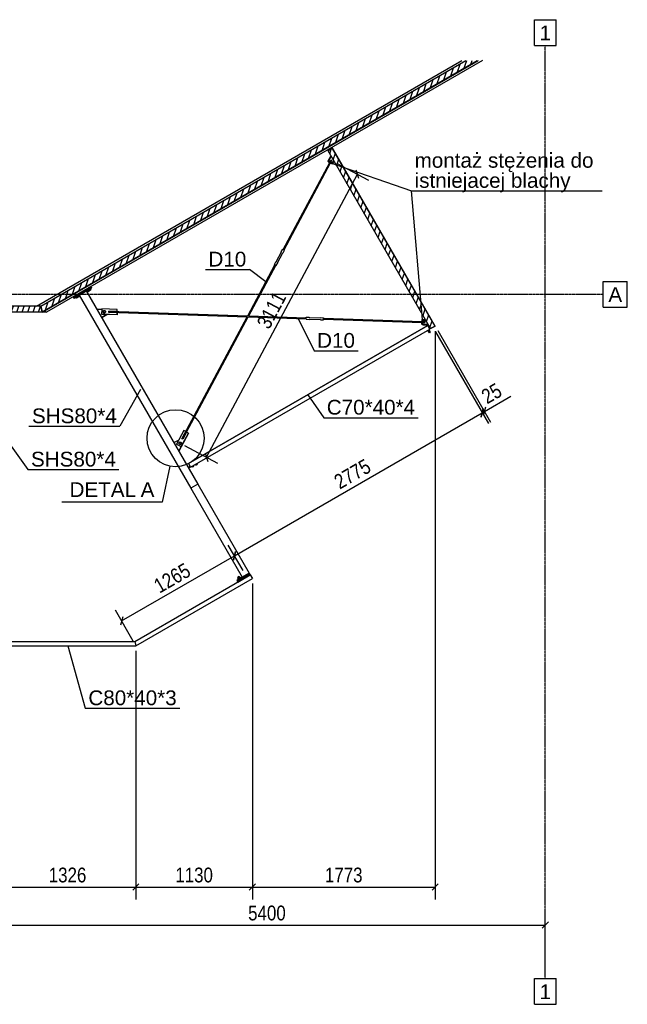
# Model space of a CAD drawing. Header units: millimetres. Extents: x 60 to 119230, y 44 to 9810.
# Tile 11 of 33: x 43653 to 49547, y 240 to 9793. Entities that reach past the tile are written whole.
import ezdxf

# ---------------------------------------------------------------- set-up
doc = ezdxf.new("R2010")
doc.units = ezdxf.units.MM
doc.linetypes.add('DXK_LINE_DOT3', pattern=[5.9187, 2.979, -0.9799, 0.9799, -0.9799])
doc.styles.add('Arial', font='ARIAL.TTF', dxfattribs={"height": 0.2})
doc.styles.add('Arial Narrow', font='ARIALN.TTF', dxfattribs={"height": 0.2})
pattern_1 = [(71.56505, (31312.09, -2627.477), (-59.53125, -19.84375), [])]

# ---------------------------------------------------------------- blocks, each defined once
blk = doc.blocks.new('Part-1320 - 1314')
at = {"color": 96}
for p, q in [((43913.5, 6953.9), (43873.5, 6953.9)), ((43894.3, 6965.9), (43913.5, 6953.9))]:
    blk.add_line(p, q, dxfattribs=at)
blk = doc.blocks.new('Part-1624 - 1314')
at = {"color": 7}
for p, q in [((47610.8, 6825.4), (45290.1, 5485.4)), ((45290.1, 5485.4), (47610.9, 6825.3)), ((45310.1, 5450.7), (47630.9, 6790.7)), ((47630.9, 6790.7), (47610.8, 6825.4)), ((45290.1, 5485.4), (45310.1, 5450.7))]:
    blk.add_line(p, q, dxfattribs=at)
blk = doc.blocks.new('Part-1583 - 1314')
at = {"color": 7}
for p, q in [((44769.4, 3759.4), (45889.9, 4406.3)), ((45889.9, 4406.3), (45909.9, 4371.7)), ((44780.2, 3719.4), (45909.9, 4371.7)), ((44769.4, 3759.4), (44780.2, 3719.4))]:
    blk.add_line(p, q, dxfattribs=at)
blk = doc.blocks.new('Part-1514 - 1314')
at = {"color": 96}
for p, q in [((43817.4, 7013.9), (47942.6, 9395.6)), ((48142.6, 9395.6), (43913.5, 6953.9)), ((43913.5, 6953.9), (43894.3, 6965.9))]:
    blk.add_line(p, q, dxfattribs=at)
blk = doc.blocks.new('Part-1515 - 1314')
at = {"color": 7}
for p, q in [((47942.6, 9395.6), (47942.8, 9395.8)), ((48142.6, 9395.6), (48142.8, 9395.8)), ((48142.8, 9395.8), (48142.9, 9395.8))]:
    blk.add_line(p, q, dxfattribs=at)
blk = doc.blocks.new('Part-1325 - 1314')
h = blk.add_hatch()
h.set_pattern_fill('', color=96, scale=50, angle=45, style=0, pattern_type=0)
h.set_pattern_definition([(71.56505, (28786.085, 62.104), (-59.53125, -19.84375), [])])
h.paths.add_polyline_path([(37437.5, 6953.9), (43873.5, 6953.9), (43871.9, 6959.9), (43857.4, 7013.9), (37437.5, 7013.9)])
at = {"color": 96}
for p, q in [((43857.4, 7013.9), (37437.5, 7013.9)), ((37437.5, 7013.9), (37437.5, 6959.9)), ((43857.4, 7013.9), (43871.9, 6959.9)), ((37437.5, 6959.9), (43871.9, 6959.9)), ((37437.5, 6953.9), (37437.5, 6959.9)), ((43873.5, 6953.9), (37437.5, 6953.9)), ((43871.9, 6959.9), (43873.5, 6953.9))]:
    blk.add_line(p, q, dxfattribs=at)
blk = doc.blocks.new('Bolt-1582 - 1314')
at = {"color": 7}
for p, q in [((44339.8, 7181.6), (44300.7, 7159)), ((44303.7, 7178), (44303.2, 7178.9)), ((44311.1, 7153.5), (44335.1, 7167.3)), ((44317.1, 7156.9), (44312.1, 7165.6)), ((44317.5, 7186), (44317, 7186.9)), ((44329.1, 7163.9), (44324.1, 7172.5)), ((44335.1, 7167.3), (44330.1, 7176)), ((44339.8, 7181.6), (44338.3, 7184.2)), ((44192.5, 7096.6), (44191, 7099.2)), ((44231.4, 7119), (44192.5, 7096.6)), ((44199.8, 7118), (44199.3, 7118.9)), ((44202.2, 7102.1), (44207.2, 7093.5)), ((44207.2, 7093.5), (44231.2, 7107.3)), ((44213.2, 7096.9), (44208.2, 7105.6)), ((44213.6, 7126), (44213.1, 7126.9)), ((44225.2, 7103.9), (44220.2, 7112.5)), ((44231.2, 7107.3), (44226.2, 7116)), ((44306.1, 7162.1), (44311.1, 7153.5))]:
    blk.add_line(p, q, dxfattribs=at)
blk = doc.blocks.new('Part-1587 - 1314')
h = blk.add_hatch()
h.set_pattern_fill('', color=96, scale=50, angle=45, style=0, pattern_type=0)
h.set_pattern_definition([(71.56505, (31385.464, -2725.8), (-59.53125, -19.84375), [])])
h.paths.add_polyline_path([(47639.6, 6795.6), (47682.9, 6820.6), (46687.8, 8544.1), (46644.5, 8519.1)])
at = {"color": 96}
for p, q in [((46687.8, 8544.1), (46644.5, 8519.1)), ((47639.6, 6795.6), (46644.5, 8519.1)), ((47682.9, 6820.6), (46687.8, 8544.1)), ((47682.9, 6820.6), (47639.6, 6795.6))]:
    blk.add_line(p, q, dxfattribs=at)
blk = doc.blocks.new('Part-1551 - 1314')
at = {"color": 7}
for p, q in [((43414.2, 3759.4), (43414.2, 3719.4)), ((43414.2, 3759.4), (44769.4, 3759.4)), ((44769.4, 3759.4), (44780.2, 3719.4)), ((43414.2, 3719.4), (44780.2, 3719.4))]:
    blk.add_line(p, q, dxfattribs=at)
blk = doc.blocks.new('Part-2017 - 1314')
h = blk.add_hatch()
h.set_pattern_fill('', color=96, scale=50, angle=45, style=0, pattern_type=0)
h.set_pattern_definition([(71.56505, (33503.02, -1201.783), (-59.53125, -19.84375), [])])
h.paths.add_polyline_path([(43873.5, 6953.9), (48102.6, 9395.6), (48090.6, 9395.6), (47982.6, 9395.6), (43857.4, 7013.9), (43871.9, 6959.9)])
at = {"color": 96}
for p, q in [((43857.4, 7013.9), (47982.6, 9395.6)), ((43871.9, 6959.9), (48090.6, 9395.6)), ((43873.5, 6953.9), (48102.6, 9395.6)), ((43871.9, 6959.9), (43857.4, 7013.9)), ((43873.5, 6953.9), (43871.9, 6959.9))]:
    blk.add_line(p, q, dxfattribs=at)
blk = doc.blocks.new('Part-1569 - 1314')
at = {"color": 7}
for p, q in [((44299.2, 7161.6), (44229.9, 7121.6)), ((44229.9, 7121.6), (45312.7, 5246.3)), ((44299.2, 7161.6), (45382, 5286.3)), ((45382, 5286.3), (45312.7, 5246.3))]:
    blk.add_line(p, q, dxfattribs=at)
blk = doc.blocks.new('Part-1572 - 1314')
at = {"color": 7}
for p, q in [((45382, 5286.3), (45312.7, 5246.3)), ((45382, 5286.3), (45879.5, 4424.5)), ((45312.7, 5246.3), (45810.2, 4384.5)), ((45879.5, 4424.5), (45810.2, 4384.5))]:
    blk.add_line(p, q, dxfattribs=at)
blk = doc.blocks.new('Part-1576 - 1314')
at = {"color": 7}
for p, q in [((44172, 7102), (44345.2, 7202)), ((44178, 7091.6), (44351.2, 7191.6)), ((44345.2, 7202), (44351.2, 7191.6)), ((44172, 7102), (44178, 7091.6))]:
    blk.add_line(p, q, dxfattribs=at)
blk = doc.blocks.new('Bolt-1577 - 1314')
at = {"color": 7}
for p, q in [((44348.3, 7186.5), (44305, 7161.5)), ((44312.3, 7183), (44311.8, 7183.9)), ((44321.3, 7159.4), (44316.3, 7168)), ((44342.1, 7171.4), (44321.3, 7159.4)), ((44326.1, 7191), (44325.6, 7191.9)), ((44331.7, 7165.4), (44326.7, 7174)), ((44337.1, 7180), (44342.1, 7171.4)), ((44348.3, 7186.5), (44346.8, 7189.1)), ((44183.8, 7091.5), (44182.3, 7094.1)), ((44227.1, 7116.5), (44183.8, 7091.5)), ((44191, 7113), (44190.5, 7113.9)), ((44200.1, 7089.4), (44195.1, 7098)), ((44220.8, 7101.4), (44200.1, 7089.4)), ((44204.9, 7121), (44204.4, 7121.9)), ((44210.5, 7095.4), (44205.5, 7104)), ((44215.8, 7110), (44220.8, 7101.4)), ((44227.1, 7116.5), (44225.6, 7119.1)), ((44305, 7161.5), (44303.5, 7164.1))]:
    blk.add_line(p, q, dxfattribs=at)
blk = doc.blocks.new('Part-1588 - 1314')
at = {"color": 7}
blk.add_line((47639.6, 6795.6), (47682.9, 6820.6), dxfattribs=at)
blk = doc.blocks.new('Part-1589 - 1314')
at = {"color": 7}
for p, q in [((46644.6, 8519.1), (46639.6, 8527.8)), ((47657.9, 6863.9), (46682.9, 8552.8))]:
    blk.add_line(p, q, dxfattribs=at)
blk = doc.blocks.new('Part-1596 - 1314')
at = {"color": 7}
for p, q in [((45879.5, 4424.5), (45758.2, 4354.5)), ((45763.2, 4345.9), (45884.5, 4415.9)), ((45884.5, 4415.9), (45879.5, 4424.5)), ((45758.2, 4354.5), (45763.2, 4345.9))]:
    blk.add_line(p, q, dxfattribs=at)
blk = doc.blocks.new('Part-1597 - 1314')
at = {"color": 7}
for p, q in [((45885, 4415), (45763.7, 4345)), ((45768.7, 4336.3), (45890, 4406.4)), ((45890, 4406.4), (45885, 4415)), ((45763.7, 4345), (45768.7, 4336.3))]:
    blk.add_line(p, q, dxfattribs=at)
blk = doc.blocks.new('Bolt-1598 - 1314')
at = {"color": 7}
for p, q in [((45787.2, 4386.3), (45768.2, 4375.3)), ((45773.2, 4366.6), (45768.2, 4375.3)), ((45768.5, 4384.7), (45769.2, 4385.1)), ((45772.5, 4377.8), (45768.5, 4384.7)), ((45778.2, 4390.3), (45769.2, 4385.1)), ((45793.1, 4378.1), (45772.3, 4366.1)), ((45773.8, 4363.5), (45772.3, 4366.1)), ((45778, 4369.4), (45773, 4378.1)), ((45778.9, 4390.7), (45778.2, 4390.3)), ((45782.9, 4383.8), (45778.9, 4390.7)), ((45787.5, 4374.9), (45782.5, 4383.5)), ((45784.5, 4357), (45784, 4357.9)), ((45792.2, 4377.6), (45787.2, 4386.3)), ((45794.6, 4375.5), (45793.1, 4378.1)), ((45794.9, 4363), (45794.4, 4363.9))]:
    blk.add_line(p, q, dxfattribs=at)
blk = doc.blocks.new('Part-1599 - 1314')
at = {"color": 7}
for p, q in [((46600.7, 6886), (47556, 6855)), ((46601, 6896), (47556.4, 6865)), ((47562.6, 6854.8), (47582.6, 6854.1)), ((47563, 6864.7), (47582.9, 6864.1)), ((47582.8, 6862.8), (47582.6, 6859.3)), ((47582.6, 6859.3), (47582.6, 6855.7)), ((47582.6, 6855.7), (47582.6, 6854.1)), ((47582.6, 6854.1), (47582.7, 6855.4)), ((47582.7, 6855.4), (47582.9, 6858.9)), ((47582.9, 6864.1), (47582.8, 6862.8)), ((47583, 6862.5), (47582.9, 6864.1)), ((47582.9, 6858.9), (47583, 6862.5))]:
    blk.add_line(p, q, dxfattribs=at)
blk = doc.blocks.new('Part-1600 - 1314')
h = blk.add_hatch()
h.set_pattern_fill('', color=96, scale=50, angle=45, style=0, pattern_type=0)
h.set_pattern_definition(pattern_1)
h.paths.add_polyline_path([(47561.4, 6836.3), (47561.5, 6838.3), (47563, 6883.2), (47557, 6883.4), (47555.5, 6838.4), (47556.6, 6836.5)])
h = blk.add_hatch()
h.set_pattern_fill('', color=96, scale=50, angle=45, style=0, pattern_type=0)
h.set_pattern_definition(pattern_1)
h.paths.add_polyline_path([(47562.7, 6840.7), (47563.2, 6854.7), (47562.6, 6854.8), (47562.6, 6856.4), (47562.7, 6860), (47562.8, 6863.4), (47563, 6864.7), (47563.5, 6864.7), (47564, 6878.7), (47562.9, 6880.7), (47561.6, 6840.8)])
at = {"color": 96}
for p, q in [((47555.5, 6838.4), (47557, 6883.4)), ((47557, 6883.4), (47563, 6883.2)), ((47561.5, 6838.3), (47563, 6883.2)), ((47563.5, 6864.7), (47564, 6878.7)), ((47561.5, 6838.3), (47555.5, 6838.4)), ((47556.6, 6836.5), (47555.5, 6838.4)), ((47561.4, 6836.3), (47556.6, 6836.5)), ((47562.7, 6840.7), (47563.2, 6854.7))]:
    blk.add_line(p, q, dxfattribs=at)
blk = doc.blocks.new('Part-1601 - 1314')
h = blk.add_hatch()
h.set_pattern_fill('', color=96, scale=50, angle=45, style=0, pattern_type=0)
h.set_pattern_definition([(71.56505, (31345.913, -2670.015), (-59.53125, -19.84375), [])])
h.paths.add_polyline_path([(47562.5, 6833.8), (47615.5, 6832.1), (47615.6, 6837.1), (47614.5, 6839), (47561.6, 6840.8), (47561.4, 6835.8)])
at = {"color": 96}
for p, q in [((47561.4, 6835.8), (47561.6, 6840.8)), ((47614.3, 6834), (47561.4, 6835.8)), ((47561.4, 6835.8), (47562.5, 6833.8)), ((47561.6, 6840.8), (47614.5, 6839)), ((47562.5, 6833.8), (47615.5, 6832.1)), ((47614.3, 6834), (47614.5, 6839)), ((47615.5, 6832.1), (47614.3, 6834)), ((47615.5, 6832.1), (47615.6, 6837.1))]:
    blk.add_line(p, q, dxfattribs=at)
blk = doc.blocks.new('Part-1602 - 1314')
h = blk.add_hatch()
h.set_pattern_fill('', color=96, scale=50, angle=45, style=0, pattern_type=0)
h.set_pattern_definition([(71.56505, (31359.61, -2618.885), (-59.53125, -19.84375), [])])
h.paths.add_polyline_path([(47564, 6878.7), (47589, 6877.9), (47589.2, 6882.9), (47588, 6884.9), (47563.1, 6885.7), (47562.9, 6880.7)])
at = {"color": 96}
for p, q in [((47562.9, 6880.7), (47563.1, 6885.7)), ((47587.9, 6879.9), (47562.9, 6880.7)), ((47562.9, 6880.7), (47564, 6878.7)), ((47563.1, 6885.7), (47588, 6884.9)), ((47564, 6878.7), (47589, 6877.9)), ((47587.9, 6879.9), (47588, 6884.9)), ((47589, 6877.9), (47587.9, 6879.9)), ((47589, 6877.9), (47589.2, 6882.9))]:
    blk.add_line(p, q, dxfattribs=at)
blk = doc.blocks.new('Bolt-1603 - 1314')
at = {"color": 7}
for p, q in [((47562.5, 6856.4), (47562.6, 6858.1)), ((47562.5, 6855.1), (47562.5, 6856.4)), ((47562.5, 6854.1), (47562.5, 6855.1)), ((47562.5, 6854.1), (47562.5, 6855.1)), ((47562.6, 6853.8), (47562.5, 6854.1)), ((47562.6, 6853.8), (47562.5, 6854.1)), ((47562.6, 6860), (47562.7, 6861.8)), ((47562.6, 6858.1), (47562.6, 6860)), ((47562.7, 6854.8), (47562.6, 6854)), ((47562.7, 6854.8), (47562.6, 6854)), ((47562.6, 6854), (47562.6, 6853.8)), ((47562.6, 6854), (47562.6, 6853.8)), ((47562.7, 6861.8), (47562.8, 6863.5)), ((47562.8, 6863.5), (47562.9, 6864.8)), ((47562.9, 6865.5), (47563, 6865.7)), ((47562.9, 6865.5), (47563, 6865.7)), ((47562.9, 6864.8), (47562.9, 6865.5)), ((47562.9, 6864.8), (47562.9, 6865.5)), ((47563, 6865.7), (47563, 6865.4)), ((47563, 6865.7), (47563, 6865.4)), ((47563, 6865.4), (47563, 6864.7)), ((47563, 6865.4), (47563, 6864.7))]:
    blk.add_line(p, q, dxfattribs=at)
blk = doc.blocks.new('Part-1604 - 1314')
at = {"color": 7}
for p, q in [((44518.8, 6958.7), (44518.9, 6961.1)), ((44518.8, 6956.3), (44518.8, 6958.7)), ((44518.8, 6953.5), (44518.8, 6955.1)), ((44518.8, 6953.5), (45859.4, 6910)), ((44519, 6962.2), (44519.1, 6963.5)), ((44519.1, 6963.5), (45864.7, 6919.9)), ((45870.6, 6909.7), (46430.6, 6891.5)), ((45875.8, 6919.5), (46430.9, 6901.5))]:
    blk.add_line(p, q, dxfattribs=at)
blk = doc.blocks.new('Part-1606 - 1314')
at = {"color": 7}
for p, q in [((44401.2, 6985), (44449.7, 6983.5)), ((44448.4, 6903.2), (44498.2, 6931.9)), ((44498.4, 6931.6), (44448.6, 6902.8)), ((44498.2, 6931.9), (44498.2, 6934)), ((44498.2, 6931.9), (44498.4, 6931.6)), ((44498.4, 6931.6), (44498.5, 6934))]:
    blk.add_line(p, q, dxfattribs=at)
blk = doc.blocks.new('Part-1607 - 1314')
at = {"color": 7}
for p, q in [((44449.8, 6985.9), (44448.1, 6936)), ((44599.6, 6981.1), (44449.8, 6985.9)), ((44599, 6963.2), (44599.6, 6981.1)), ((44599.2, 6962.9), (44599.8, 6980.7)), ((44599.6, 6981.1), (44599.8, 6980.7)), ((44448.1, 6936), (44598, 6931.1)), ((44448.3, 6935.7), (44448.1, 6936)), ((44598.2, 6930.8), (44448.3, 6935.7)), ((44518.6, 6951.6), (44518.8, 6956.3)), ((44598.6, 6949), (44518.6, 6951.6)), ((44518.8, 6951.6), (44518.9, 6953.5)), ((44518.9, 6961.1), (44519.1, 6965.8)), ((44519.1, 6965.8), (44599, 6963.2)), ((44519.3, 6965.5), (44519.1, 6965.8)), ((44519.2, 6963.5), (44519.3, 6965.5)), ((44599.2, 6962.9), (44519.3, 6965.5)), ((44598, 6931.1), (44598.6, 6949)), ((44598, 6931.1), (44598.2, 6930.8)), ((44598.8, 6948.6), (44598.2, 6930.8)), ((44598.6, 6949), (44598.8, 6948.6)), ((44599, 6963.2), (44599.2, 6962.9))]:
    blk.add_line(p, q, dxfattribs=at)
blk = doc.blocks.new('Bolt-1608 - 1314')
at = {"color": 7}
for p, q in [((44461.8, 6960.7), (44463.6, 6966.6)), ((44463.2, 6954.6), (44461.8, 6960.7)), ((44467.5, 6950.1), (44463.2, 6954.6)), ((44463.3, 6954.5), (44463.2, 6954.6)), ((44463.3, 6954.5), (44467.6, 6950)), ((44463.6, 6966.6), (44468.2, 6970.9)), ((44464.5, 6955.7), (44464.8, 6966.1)), ((44464.7, 6955.4), (44464.5, 6955.7)), ((44473.3, 6950.2), (44464.5, 6955.7)), ((44464.7, 6955.4), (44473.5, 6949.9)), ((44464.8, 6966.1), (44474, 6971)), ((44473.4, 6948.3), (44467.5, 6950.1)), ((44467.6, 6950), (44473.5, 6948.2)), ((44468.2, 6970.9), (44474.2, 6972.3)), ((44482.5, 6955.1), (44473.3, 6950.2)), ((44473.5, 6949.9), (44473.3, 6950.2)), ((44479.5, 6949.7), (44473.4, 6948.3)), ((44473.5, 6949.9), (44482.6, 6954.8)), ((44473.5, 6948.2), (44479.6, 6949.6)), ((44474, 6971), (44482.8, 6965.5)), ((44474.2, 6972.3), (44480.2, 6970.5)), ((44484, 6954), (44479.5, 6949.7)), ((44479.6, 6949.6), (44484.1, 6953.8)), ((44480.2, 6970.5), (44484.4, 6965.9)), ((44482.8, 6965.5), (44482.5, 6955.1)), ((44482.6, 6954.8), (44482.5, 6955.1)), ((44482.6, 6954.8), (44483, 6965.2)), ((44483, 6965.2), (44482.8, 6965.5)), ((44485.8, 6959.9), (44484, 6954)), ((44484.1, 6953.8), (44485.9, 6959.8)), ((44484.4, 6965.9), (44485.8, 6959.9)), ((44484.5, 6965.8), (44484.4, 6965.9)), ((44485.9, 6959.8), (44484.5, 6965.8))]:
    blk.add_line(p, q, dxfattribs=at)
blk = doc.blocks.new('Part-1610 - 1314')
at = {"color": 7}
for p, q in [((46430.6, 6891.9), (46430.7, 6896.9)), ((46430.6, 6888), (46430.6, 6891.9)), ((46430.6, 6886.5), (46430.6, 6888)), ((46430.6, 6886.5), (46460.6, 6885.5)), ((46430.7, 6896.9), (46430.9, 6901.8)), ((46430.9, 6901.8), (46431.1, 6905.3)), ((46431.1, 6905.3), (46431.3, 6906.5)), ((46431.3, 6906.5), (46461.3, 6905.5)), ((46460.5, 6886.9), (46570.4, 6883.4)), ((46460.5, 6886.9), (46460.6, 6885.5)), ((46460.6, 6885.5), (46460.8, 6886.5)), ((46460.8, 6886.5), (46460.8, 6886.9)), ((46460.8, 6886.5), (46570.5, 6883)), ((46461.3, 6905.5), (46461.1, 6904.5)), ((46461.1, 6904.5), (46571, 6900.9)), ((46461.3, 6904.5), (46461.3, 6905.5)), ((46570.5, 6882), (46570.4, 6883.4)), ((46570.5, 6882), (46600.5, 6881)), ((46571, 6900.9), (46571.2, 6901.9)), ((46571.2, 6901.9), (46601.2, 6901)), ((46600.6, 6891.4), (46600.4, 6886.3)), ((46600.4, 6886.3), (46600.4, 6882.5)), ((46600.4, 6882.5), (46600.5, 6881)), ((46600.5, 6881), (46600.7, 6882.1)), ((46600.8, 6896.3), (46600.6, 6891.4)), ((46600.6, 6888.7), (46600.7, 6891.2)), ((46600.6, 6888), (46600.6, 6888.7)), ((46600.6, 6886.8), (46600.6, 6887.4)), ((46600.7, 6886), (46600.6, 6886.8)), ((46600.7, 6891.2), (46600.8, 6893.6)), ((46600.7, 6882.1), (46600.9, 6885.6)), ((46601, 6899.8), (46600.8, 6896.3)), ((46600.8, 6893.6), (46600.8, 6894.2)), ((46600.9, 6895.4), (46601, 6896)), ((46600.9, 6894.8), (46600.9, 6895.4)), ((46600.9, 6885.6), (46600.9, 6886)), ((46601.2, 6901), (46601, 6899.8)), ((46601.2, 6899.4), (46601.2, 6901)), ((46601.2, 6896), (46601.2, 6899.4))]:
    blk.add_line(p, q, dxfattribs=at)
blk = doc.blocks.new('Part-1611 - 1314')
h = blk.add_hatch()
h.set_pattern_fill('', color=96, scale=50, style=0, pattern_type=0)
h.set_pattern_definition([(26.57, (46660.05, 8406.85), (-56.127, 28.063), [])])
h.paths.add_polyline_path([(46645.5, 8414.6), (46660, 8406.9), (46660.3, 8407.4), (46661.5, 8406.8), (46664.6, 8405.2), (46667.8, 8403.5), (46669.1, 8402.7), (46668.9, 8402.1), (46685.1, 8393.5), (46688, 8398.8), (46686.8, 8400.7), (46684.6, 8401.9), (46647.2, 8421.9), (46644.3, 8416.6)])
at = {"color": 96}
for p, q in [((46644.3, 8416.6), (46647.2, 8421.9)), ((46684, 8395.4), (46644.3, 8416.6)), ((46644.3, 8416.6), (46645.5, 8414.6)), ((46645.5, 8414.6), (46660, 8406.9)), ((46647.2, 8421.9), (46686.8, 8400.7)), ((46668.9, 8402.1), (46685.1, 8393.5)), ((46684, 8395.4), (46686.8, 8400.7)), ((46685.1, 8393.5), (46684, 8395.4)), ((46685.1, 8393.5), (46688, 8398.8)), ((46688, 8398.8), (46686.8, 8400.7))]:
    blk.add_line(p, q, dxfattribs=at)
blk = doc.blocks.new('Part-1612 - 1314')
h = blk.add_hatch()
h.set_pattern_fill('', color=96, scale=50, style=0, pattern_type=0)
h.set_pattern_definition([(26.57, (46675.484, 8465.465), (-56.127, 28.063), [])])
h.paths.add_polyline_path([(46651.1, 8419.8), (46675.5, 8465.5), (46675.1, 8466.2), (46674.4, 8467.4), (46670, 8469.8), (46645, 8423), (46646.1, 8421.1), (46646.6, 8420.8), (46647.2, 8421.9), (46649.4, 8420.7)])
at = {"color": 96}
for p, q in [((46645, 8423), (46670, 8469.8)), ((46649.4, 8420.7), (46645, 8423)), ((46646.1, 8421.1), (46645, 8423)), ((46646.6, 8420.8), (46646.1, 8421.1)), ((46649.4, 8420.7), (46674.4, 8467.4)), ((46651.1, 8419.8), (46675.5, 8465.5)), ((46670, 8469.8), (46674.4, 8467.4))]:
    blk.add_line(p, q, dxfattribs=at)
blk = doc.blocks.new('Part-1613 - 1314')
h = blk.add_hatch()
h.set_pattern_fill('', color=96, scale=50, style=0, pattern_type=0)
h.set_pattern_definition([(26.57, (46684.634, 8401.88), (-56.127, 28.063), [])])
h.paths.add_polyline_path([(46696.4, 8423.9), (46684.6, 8401.9), (46686.8, 8400.7), (46688, 8398.8), (46690.2, 8397.6), (46701.9, 8419.6), (46700.8, 8421.6)])
at = {"color": 96}
for p, q in [((46684.6, 8401.9), (46696.4, 8423.9)), ((46700.8, 8421.6), (46689, 8399.5)), ((46690.2, 8397.6), (46701.9, 8419.6)), ((46696.4, 8423.9), (46700.8, 8421.6)), ((46689, 8399.5), (46684.6, 8401.9)), ((46688, 8398.8), (46690.2, 8397.6)), ((46689, 8399.5), (46690.2, 8397.6))]:
    blk.add_line(p, q, dxfattribs=at)
blk = doc.blocks.new('Part-1614 - 1314')
at = {"color": 7}
for p, q in [((45864.7, 6919.9), (46129.1, 7414.1)), ((45875.8, 6919.5), (46137.9, 7409.4)), ((45226.2, 5726.2), (45859.4, 6910)), ((45272.8, 5792), (45870.6, 6909.7)), ((45230.5, 5723.9), (45228.4, 5725)), ((45232.6, 5722.8), (45230.5, 5723.9))]:
    blk.add_line(p, q, dxfattribs=at)
blk = doc.blocks.new('Part-1615 - 1314')
at = {"color": 7}
for p, q in [((46209.3, 7564.2), (46660.3, 8407.4)), ((46663.4, 8413.2), (46672.6, 8430.3)), ((46672.3, 8408.5), (46681.4, 8425.6)), ((46672.6, 8430.3), (46673.8, 8429.8)), ((46673.8, 8429.8), (46676.9, 8428.2)), ((46676.9, 8428.2), (46680, 8426.4)), ((46680, 8426.4), (46681.4, 8425.6)), ((46218.1, 7559.5), (46669.1, 8402.7))]:
    blk.add_line(p, q, dxfattribs=at)
blk = doc.blocks.new('Bolt-1616 - 1314')
at = {"color": 7}
for p, q in [((46659.8, 8407.6), (46659.4, 8407.8)), ((46659.4, 8407.8), (46659.7, 8407.8)), ((46659.8, 8407.6), (46659.4, 8407.8)), ((46659.4, 8407.8), (46659.7, 8407.8)), ((46659.7, 8407.8), (46660.4, 8407.5)), ((46659.7, 8407.8), (46660.4, 8407.5)), ((46660.3, 8407.3), (46659.8, 8407.6)), ((46660.3, 8407.3), (46659.8, 8407.6)), ((46660.4, 8407.5), (46661.5, 8406.9)), ((46661.5, 8406.9), (46663, 8406.1)), ((46663, 8406.1), (46664.6, 8405.3)), ((46664.6, 8405.3), (46666.2, 8404.4)), ((46666.2, 8404.4), (46667.7, 8403.6)), ((46667.7, 8403.6), (46668.9, 8402.9)), ((46668.9, 8402.9), (46669.7, 8402.4)), ((46668.9, 8402.9), (46669.7, 8402.4)), ((46669.8, 8402.3), (46669.1, 8402.6)), ((46669.8, 8402.3), (46669.1, 8402.6)), ((46669.7, 8402.4), (46670, 8402.2)), ((46669.7, 8402.4), (46670, 8402.2)), ((46670, 8402.2), (46669.8, 8402.3)), ((46670, 8402.2), (46669.8, 8402.3))]:
    blk.add_line(p, q, dxfattribs=at)
blk = doc.blocks.new('Part-1618 - 1314')
at = {"color": 7}
for p, q in [((46190.7, 7539.9), (46204.8, 7566.3)), ((46204.8, 7566.3), (46205.9, 7565.9)), ((46205.9, 7565.9), (46209, 7564.3)), ((46208.3, 7530.5), (46222.4, 7556.9)), ((46209, 7564.3), (46213.4, 7562.1)), ((46213.4, 7562.1), (46217.8, 7559.6)), ((46217.8, 7559.6), (46221.1, 7557.8)), ((46221.1, 7557.8), (46222.4, 7556.9)), ((46139.7, 7442.5), (46191.6, 7539.5)), ((46155.3, 7434.3), (46207.1, 7531.2)), ((46155.6, 7434.1), (46207.3, 7530.8)), ((46191.6, 7539.5), (46190.7, 7539.9)), ((46190.7, 7539.9), (46191.5, 7539.3)), ((46207, 7531), (46207.3, 7530.8)), ((46208.3, 7530.5), (46207.1, 7531.2)), ((46207.4, 7530.8), (46208.3, 7530.5)), ((46124.7, 7416.5), (46138.8, 7442.9)), ((46125.7, 7416.1), (46124.7, 7416.5)), ((46124.7, 7416.5), (46126, 7415.6)), ((46128.8, 7414.5), (46125.7, 7416.1)), ((46126, 7415.6), (46129, 7413.9)), ((46133.2, 7412.2), (46128.8, 7414.5)), ((46129.1, 7414.1), (46129.6, 7413.9)), ((46129.6, 7413.9), (46130.1, 7413.6)), ((46130.6, 7413.4), (46131.2, 7413.1)), ((46131.2, 7413.1), (46133.3, 7412)), ((46137.7, 7409.8), (46133.2, 7412.2)), ((46133.3, 7412), (46135.6, 7410.8)), ((46135.6, 7410.8), (46136.1, 7410.5)), ((46136.7, 7410.2), (46137.2, 7409.8)), ((46137.2, 7409.8), (46137.9, 7409.4)), ((46141, 7407.9), (46137.7, 7409.8)), ((46137.8, 7409.2), (46138.1, 7409)), ((46138.1, 7409), (46141.2, 7407.5)), ((46138.8, 7442.9), (46139.7, 7442.5)), ((46142.3, 7407.1), (46141, 7407.9)), ((46141.2, 7407.5), (46142.3, 7407.1)), ((46142.3, 7407.1), (46156.4, 7433.5)), ((46155.3, 7434.3), (46156.4, 7433.5))]:
    blk.add_line(p, q, dxfattribs=at)
blk = doc.blocks.new('Part-1620 - 1314')
at = {"color": 7}
for p, q in [((45149.5, 5689), (45198.7, 5717.4)), ((45196.7, 5607.1), (45243.3, 5694.2)), ((45243.5, 5693.8), (45196.9, 5606.8)), ((45243.3, 5694.2), (45243.5, 5693.8))]:
    blk.add_line(p, q, dxfattribs=at)
blk = doc.blocks.new('Part-1621 - 1314')
at = {"color": 7}
for p, q in [((45246.2, 5806.2), (45175.4, 5674)), ((45219.5, 5650.4), (45290.2, 5782.7)), ((45290.4, 5782.3), (45219.7, 5650.1)), ((45226.1, 5726.3), (45263.8, 5796.8)), ((45272.6, 5792.1), (45234.9, 5721.6)), ((45263.8, 5796.8), (45246.2, 5806.2)), ((45263.9, 5796.6), (45263.8, 5796.8)), ((45290.2, 5782.7), (45272.6, 5792.1)), ((45290.2, 5782.7), (45290.4, 5782.3)), ((45175.4, 5674), (45219.5, 5650.4)), ((45175.6, 5673.6), (45175.4, 5674)), ((45219.7, 5650.1), (45175.6, 5673.6)), ((45219.5, 5650.4), (45219.7, 5650.1)), ((45234.9, 5721.6), (45226.1, 5726.3))]:
    blk.add_line(p, q, dxfattribs=at)
blk = doc.blocks.new('Bolt-1622 - 1314')
at = {"color": 7}
for p, q in [((45197.2, 5684), (45198.6, 5690)), ((45199, 5678), (45197.2, 5684)), ((45198.6, 5690), (45202.9, 5694.5)), ((45203.5, 5673.8), (45199, 5678)), ((45199.1, 5677.9), (45199, 5678)), ((45199.1, 5677.9), (45203.6, 5673.7)), ((45199.8, 5689.6), (45208.7, 5695.1)), ((45200.2, 5679.2), (45199.8, 5689.6)), ((45200.4, 5678.9), (45200.2, 5679.2)), ((45209.3, 5674.3), (45200.2, 5679.2)), ((45200.4, 5678.9), (45209.5, 5674)), ((45202.9, 5694.5), (45208.8, 5696.3)), ((45209.6, 5672.4), (45203.5, 5673.8)), ((45203.6, 5673.7), (45209.7, 5672.3)), ((45208.7, 5695.1), (45217.8, 5690.2)), ((45208.8, 5696.3), (45214.8, 5694.9)), ((45218.2, 5679.8), (45209.3, 5674.3)), ((45209.5, 5674), (45209.3, 5674.3)), ((45209.5, 5674), (45218.4, 5679.5)), ((45215.5, 5674.2), (45209.6, 5672.4)), ((45209.7, 5672.3), (45215.6, 5674.1)), ((45214.8, 5694.9), (45219.4, 5690.7)), ((45219.8, 5678.7), (45215.5, 5674.2)), ((45215.6, 5674.1), (45219.8, 5678.6)), ((45218, 5689.9), (45217.8, 5690.2)), ((45217.8, 5690.2), (45218.2, 5679.8)), ((45218.4, 5679.5), (45218, 5689.9)), ((45218.4, 5679.5), (45218.2, 5679.8)), ((45219.4, 5690.7), (45221.2, 5684.8)), ((45219.5, 5690.6), (45219.4, 5690.7)), ((45221.3, 5684.6), (45219.5, 5690.6)), ((45221.2, 5684.8), (45219.8, 5678.7)), ((45219.8, 5678.6), (45221.3, 5684.6))]:
    blk.add_line(p, q, dxfattribs=at)
blk = doc.blocks.new('Part-1629 - 1314')
at = {"color": 7}
for p, q in [((45287.7, 5449.4), (45305.1, 5459.4)), ((45287.8, 5449.4), (45305.1, 5459.4)), ((45290.8, 5444.2), (45308.1, 5454.2))]:
    blk.add_line(p, q, dxfattribs=at)
blk = doc.blocks.new('Bolt-1630 - 1314')
at = {"color": 7}
for p, q in [((45324.1, 5456.5), (45323.1, 5458.2)), ((45324.1, 5456.5), (45325.2, 5457.2)), ((45325.2, 5457.2), (45328.4, 5459)), ((45328.4, 5451.7), (45325.2, 5457.2)), ((45328.4, 5459), (45332.7, 5461.5)), ((45328.4, 5451.7), (45332.2, 5453.8)), ((45332.2, 5453.8), (45329, 5459.4)), ((45332.2, 5453.8), (45339.7, 5458.1)), ((45332.7, 5461.5), (45337.1, 5464)), ((45339.7, 5458.1), (45336.5, 5463.7)), ((45337.1, 5464), (45340.2, 5465.9)), ((45339.7, 5458.1), (45343.4, 5460.3)), ((45340.2, 5465.9), (45341.4, 5466.5)), ((45343.4, 5460.3), (45340.2, 5465.9)), ((45341.4, 5466.5), (45340.4, 5468.2)), ((45358.7, 5476.5), (45357.7, 5478.2)), ((45358.7, 5476.5), (45359.9, 5477.2)), ((45359.9, 5477.2), (45363, 5479)), ((45363.1, 5471.7), (45359.9, 5477.2)), ((45363, 5479), (45367.4, 5481.5)), ((45363.1, 5471.7), (45366.8, 5473.8)), ((45366.8, 5473.8), (45363.6, 5479.4)), ((45366.8, 5473.8), (45374.3, 5478.1)), ((45367.4, 5481.5), (45371.7, 5484)), ((45374.3, 5478.1), (45371.1, 5483.7)), ((45371.7, 5484), (45374.9, 5485.9)), ((45374.3, 5478.1), (45378.1, 5480.3)), ((45374.9, 5485.9), (45376, 5486.5)), ((45378.1, 5480.3), (45374.9, 5485.9)), ((45376, 5486.5), (45375, 5488.2))]:
    blk.add_line(p, q, dxfattribs=at)
blk = doc.blocks.new('Part-1635 - 1314')
at = {"color": 7}
for p, q in [((47626.3, 6798.5), (47635, 6803.5)), ((47626.4, 6798.5), (47635, 6803.5)), ((47628.9, 6794.2), (47637.5, 6799.2))]:
    blk.add_line(p, q, dxfattribs=at)
blk = doc.blocks.new('Bolt-1636 - 1314')
at = {"color": 7}
for p, q in [((47618.9, 6781.5), (47623.2, 6784)), ((47623.2, 6784), (47626.4, 6785.8)), ((47624.2, 6782.2), (47627.4, 6784.1)), ((47626.4, 6785.8), (47627.5, 6786.5)), ((47628.5, 6784.8), (47626.5, 6788.2)), ((47627.4, 6784.1), (47628.5, 6784.8)), ((47632.4, 6777.7), (47628.4, 6784.7)), ((47609.2, 6778.2), (47611.2, 6774.8)), ((47610.2, 6776.5), (47611.4, 6777.2)), ((47611.2, 6774.8), (47612.4, 6775.4)), ((47611.4, 6777.2), (47614.5, 6779)), ((47615.4, 6767.9), (47611.4, 6774.8)), ((47612.4, 6775.4), (47615.5, 6777.2)), ((47614.5, 6779), (47618.9, 6781.5)), ((47615.4, 6767.9), (47619.6, 6770.4)), ((47615.5, 6777.2), (47619.9, 6779.7)), ((47619.6, 6770.4), (47615.6, 6777.3)), ((47628, 6755.6), (47619.5, 6770.3)), ((47619.6, 6770.4), (47628.1, 6775.3)), ((47619.9, 6779.7), (47624.2, 6782.2)), ((47628.1, 6775.3), (47624.1, 6782.2)), ((47628, 6755.6), (47628.6, 6755.9)), ((47628.1, 6775.3), (47632.4, 6777.7)), ((47636.7, 6760.6), (47628.2, 6775.3)), ((47628.6, 6755.9), (47630.2, 6756.8)), ((47630.2, 6756.8), (47632.4, 6758.1)), ((47632.4, 6758.1), (47634.5, 6759.3)), ((47634.5, 6759.3), (47636.1, 6760.3)), ((47636.1, 6760.3), (47636.7, 6760.6))]:
    blk.add_line(p, q, dxfattribs=at)
blk = doc.blocks.new('GridLine-2020 - 1314')
at = {"color": 6}
for p, q in [((48645.8, 9792.6), (48857.1, 9792.6)), ((48645.8, 9542.6), (48645.8, 9792.6)), ((48857.1, 9542.6), (48857.1, 9792.6)), ((48645.8, 9542.6), (48857.1, 9542.6)), ((48645.8, 490), (48857.1, 490)), ((48645.8, 240), (48645.8, 490)), ((48857.1, 240), (48857.1, 490)), ((48645.8, 240), (48857.1, 240))]:
    blk.add_line(p, q, dxfattribs=at)
at = {"color": 6, "linetype": 'DXK_LINE_DOT3'}
blk.add_line((48751.5, 490), (48751.5, 9542.6), dxfattribs=at)
at = {"color": 7, "style": 'Arial'}
for p in [(48695.8, 9592.6), (48695.8, 290)]:
    blk.add_text('1', height=143.3, dxfattribs=at).set_placement(p)
blk = doc.blocks.new('GridLine-2030 - 1314')
at = {"color": 6}
for p, q in [((36564.1, 7253.8), (36797.5, 7253.8)), ((36564.1, 7003.8), (36564.1, 7253.8)), ((36797.5, 7003.8), (36797.5, 7253.8)), ((49314, 7253.8), (49547.4, 7253.8)), ((49314, 7003.8), (49314, 7253.8)), ((49547.4, 7003.8), (49547.4, 7253.8)), ((36564.1, 7003.8), (36797.5, 7003.8)), ((49314, 7003.8), (49547.4, 7003.8))]:
    blk.add_line(p, q, dxfattribs=at)
at = {"color": 6, "linetype": 'DXK_LINE_DOT3'}
blk.add_line((36797.5, 7128.8), (49314, 7128.8), dxfattribs=at)
at = {"color": 7, "style": 'Arial'}
for p in [(36614.1, 7053.8), (49364, 7053.8)]:
    blk.add_text('A', height=143.3, dxfattribs=at).set_placement(p)
blk = doc.blocks.new('Line-28220 - 1314')
at = {"color": 96}
blk.add_line((47560, 6883.3), (47454.2, 8131.6), dxfattribs=at)
blk = doc.blocks.new('StraightDimension-28325 - 1314')
at = {"color": 174}
for p, q in [((45819.8, 4447.8), (45677, 4695.3)), ((44641.8, 3959), (45737, 4591.4)), ((45726, 4550.4), (45748, 4632.3)), ((44755.2, 3762.7), (44581.8, 4063)), ((44652.8, 4000), (44630.8, 3918.1))]:
    blk.add_line(p, q, dxfattribs=at)
at = {"color": 30, "style": 'Arial Narrow'}
blk.add_text('1265', height=143.16, rotation=30.00007, dxfattribs=at).set_placement((45009, 4222.9))
blk = doc.blocks.new('StraightDimension-28039 - 1314')
at = {"color": 174}
for p, q in [((47682.9, 6770.6), (47682.9, 1257.9)), ((45909.9, 4321.7), (45909.9, 1257.9)), ((45939.9, 1407.9), (45879.9, 1347.9)), ((45909.9, 1377.9), (47682.9, 1377.9)), ((47652.9, 1347.9), (47712.9, 1407.9))]:
    blk.add_line(p, q, dxfattribs=at)
at = {"color": 30, "style": 'Arial Narrow'}
blk.add_text('1773', height=143.16, dxfattribs=at).set_placement((46614, 1422.9))
blk = doc.blocks.new('StraightDimension-28040 - 1314')
at = {"color": 174}
for p, q in [((45909.9, 4321.7), (45909.9, 1257.9)), ((44780.2, 3669.4), (44780.2, 1257.9)), ((44810.2, 1407.9), (44750.2, 1347.9)), ((44780.2, 1377.9), (45909.9, 1377.9)), ((45879.9, 1347.9), (45939.9, 1407.9))]:
    blk.add_line(p, q, dxfattribs=at)
at = {"color": 30, "style": 'Arial Narrow'}
blk.add_text('1130', height=143.16, dxfattribs=at).set_placement((45162.7, 1422.9))
blk = doc.blocks.new('StraightDimension-28041 - 1314')
at = {"color": 174}
for p, q in [((43454.2, 3730.4), (43454.2, 1257.9)), ((44780.2, 3669.4), (44780.2, 1257.9)), ((43484.2, 1407.9), (43424.2, 1347.9)), ((43454.2, 1377.9), (44780.2, 1377.9)), ((44750.2, 1347.9), (44810.2, 1407.9))]:
    blk.add_line(p, q, dxfattribs=at)
at = {"color": 30, "style": 'Arial Narrow'}
blk.add_text('1326', height=143.16, dxfattribs=at).set_placement((43934.8, 1422.9))
blk = doc.blocks.new('StraightDimension-28323 - 1314')
at = {"color": 174}
for p, q in [((47686.2, 6764.8), (48199.3, 5876.2)), ((47707.9, 6777.3), (48220.9, 5888.7)), ((48160.9, 5992.6), (48416.3, 6140.1)), ((48160.9, 5992.6), (48416.3, 6140.1)), ((48128.3, 5939.1), (48150.2, 6021.1)), ((48171.9, 6033.6), (48149.9, 5951.6)), ((48139.3, 5980.1), (48160.9, 5992.6))]:
    blk.add_line(p, q, dxfattribs=at)
at = {"color": 30, "style": 'Arial Narrow'}
blk.add_text('25', height=143.16, rotation=30.00007, dxfattribs=at).set_placement((48187.2, 6059.6))
blk = doc.blocks.new('StraightDimension-28324 - 1314')
at = {"color": 174}
for p, q in [((47686.2, 6764.8), (48200, 5874.9)), ((48129, 5937.9), (48151, 6019.8)), ((45736.9, 4591.4), (48140, 5978.8)), ((45819.8, 4447.8), (45676.9, 4695.3)), ((45747.9, 4632.4), (45726, 4550.4))]:
    blk.add_line(p, q, dxfattribs=at)
at = {"color": 30, "style": 'Arial Narrow'}
blk.add_text('2775', height=143.16, rotation=30.00007, dxfattribs=at).set_placement((46758.1, 5232.8))
blk = doc.blocks.new('StraightDimension-28396 - 1314')
at = {"color": 174}
for p, q in [((46725.5, 8402.1), (47036, 8236.4)), ((46942.5, 8252.3), (46917.8, 8333.5)), ((45465.8, 5547.8), (46930.1, 8292.9)), ((45253, 5661.3), (45571.7, 5491.4)), ((45453.4, 5588.4), (45478.1, 5507.2))]:
    blk.add_line(p, q, dxfattribs=at)
at = {"color": 30, "style": 'Arial Narrow'}
blk.add_text('3111', height=143.16, rotation=61.92528, dxfattribs=at).set_placement((46072.5, 6780.6))
blk = doc.blocks.new('StraightDimension-29912 - 1314')
at = {"color": 174}
for p, q in [((43351.5, 556.8), (43351.5, 1129.4)), ((48751.5, 540), (48751.5, 1129.4)), ((43381.5, 1039.4), (43321.5, 979.4)), ((43351.5, 1009.4), (48751.5, 1009.4)), ((48721.5, 979.4), (48781.5, 1039.4))]:
    blk.add_line(p, q, dxfattribs=at)
at = {"color": 30, "style": 'Arial Narrow'}
blk.add_text('5400', height=143.16, dxfattribs=at).set_placement((45869.1, 1054.4))
blk = doc.blocks.new('DetailMark-37893 - 1314')
at = {"color": 5}
for p, q in [((45108.2, 5461.4), (45034.9, 5111.9)), ((45034.9, 5111.9), (44061.7, 5111.9))]:
    blk.add_line(p, q, dxfattribs=at)
blk.add_circle((45165, 5732.1), 276.6, dxfattribs=at)
at = {"color": 5, "style": 'Arial'}
for s, height, p in [('DETAL', 143.26, (44136.7, 5161.9)), ('A', 143.3, (44826.5, 5161.9))]:
    blk.add_text(s, height=height, dxfattribs=at).set_placement(p)
blk = doc.blocks.new('Mark-27820 - 1314')
at = {"color": 136}
for p, q in [((46355.6, 6893.9), (46508.3, 6579.6)), ((46508.3, 6579.6), (46935.3, 6579.6))]:
    blk.add_line(p, q, dxfattribs=at)
at = {"color": 30, "style": 'Arial'}
blk.add_text('D10', height=143.26, dxfattribs=at).set_placement((46538.3, 6609.6))
blk = doc.blocks.new('Mark-27821 - 1314')
at = {"color": 136}
for p in [(45454.2, 7368), (46041.6, 7250.6)]:
    blk.add_line(p, (45881.1, 7368), dxfattribs=at)
at = {"color": 30, "style": 'Arial'}
blk.add_text('D10', height=143.26, dxfattribs=at).set_placement((45484.2, 7398))
blk = doc.blocks.new('Mark-27817 - 1314')
at = {"color": 136}
for p, q in [((43454.2, 5814.7), (43732.7, 5427.5)), ((43732.7, 5427.5), (44615.7, 5427.5))]:
    blk.add_line(p, q, dxfattribs=at)
at = {"color": 30, "style": 'Arial'}
blk.add_text('SHS80*4', height=143.26, dxfattribs=at).set_placement((43762.7, 5457.5))
blk = doc.blocks.new('Mark-27818 - 1314')
at = {"color": 136}
for p, q in [((44118.6, 3719.4), (44289.3, 3112.1)), ((44289.3, 3112.1), (45205.7, 3112.1))]:
    blk.add_line(p, q, dxfattribs=at)
at = {"color": 30, "style": 'Arial'}
blk.add_text('C80*40*3', height=143.26, dxfattribs=at).set_placement((44319.3, 3142.1))
blk = doc.blocks.new('Mark-27819 - 1314')
at = {"color": 136}
for p in [(44823.9, 6205.5), (43741.9, 5847.8)]:
    blk.add_line(p, (44624.8, 5847.8), dxfattribs=at)
at = {"color": 30, "style": 'Arial'}
blk.add_text('SHS80*4', height=143.26, dxfattribs=at).set_placement((43771.9, 5877.8))
blk = doc.blocks.new('Mark-27822 - 1314')
at = {"color": 136}
for p, q in [((46448.8, 6153), (46602.1, 5931.3)), ((46602.1, 5931.3), (47518.5, 5931.3))]:
    blk.add_line(p, q, dxfattribs=at)
at = {"color": 30, "style": 'Arial'}
blk.add_text('C70*40*4', height=143.26, dxfattribs=at).set_placement((46632.1, 5961.3))
blk = doc.blocks.new('Text-28212 - 1314')
at = {"color": 136}
for p, q in [((46686.5, 8396.1), (47454.2, 8131.6)), ((47454.2, 8131.6), (49304.6, 8131.6))]:
    blk.add_line(p, q, dxfattribs=at)
at = {"color": 30, "style": 'Arial'}
for s, p in [('montaż stężenia do ', (47484.2, 8356.6)), ('istniejacej blachy', (47484.2, 8161.6))]:
    blk.add_text(s, height=143.262, dxfattribs=at).set_placement(p)

msp = doc.modelspace()

# ---------------------------------------------------------------- block references
for name in ['GridLine-2020 - 1314', 'Part-1514 - 1314', 'Part-2017 - 1314', 'Part-1515 - 1314', 'Part-1589 - 1314', 'Part-1587 - 1314', 'Text-28212 - 1314', 'Part-1615 - 1314', 'Part-1611 - 1314', 'Part-1612 - 1314', 'Bolt-1616 - 1314', 'Part-1613 - 1314', 'StraightDimension-28396 - 1314', 'Line-28220 - 1314', 'Mark-27821 - 1314', 'Part-1618 - 1314', 'Part-1614 - 1314', 'GridLine-2030 - 1314', 'Part-1576 - 1314', 'Bolt-1577 - 1314', 'Bolt-1582 - 1314', 'Part-1569 - 1314', 'Part-1325 - 1314', 'Part-1606 - 1314', 'Part-1607 - 1314', 'Part-1320 - 1314', 'Bolt-1608 - 1314', 'Part-1604 - 1314', 'Mark-27820 - 1314', 'Part-1610 - 1314', 'Part-1599 - 1314', 'Part-1600 - 1314', 'Part-1602 - 1314', 'Part-1624 - 1314', 'Part-1601 - 1314', 'Bolt-1603 - 1314', 'Bolt-1636 - 1314', 'Part-1635 - 1314', 'Part-1588 - 1314', 'StraightDimension-28324 - 1314', 'StraightDimension-28039 - 1314', 'StraightDimension-28323 - 1314', 'Mark-27819 - 1314', 'Mark-27822 - 1314', 'DetailMark-37893 - 1314', 'Mark-27817 - 1314', 'Part-1621 - 1314', 'Part-1620 - 1314', 'Bolt-1622 - 1314', 'Part-1629 - 1314', 'Bolt-1630 - 1314', 'Part-1572 - 1314', 'StraightDimension-28325 - 1314', 'Part-1583 - 1314', 'Part-1596 - 1314', 'Part-1597 - 1314', 'StraightDimension-28040 - 1314', 'Bolt-1598 - 1314', 'Part-1551 - 1314', 'StraightDimension-28041 - 1314', 'Mark-27818 - 1314', 'StraightDimension-29912 - 1314']:
    msp.add_blockref(name, (0, 0))

doc.saveas('drawing.dxf')
